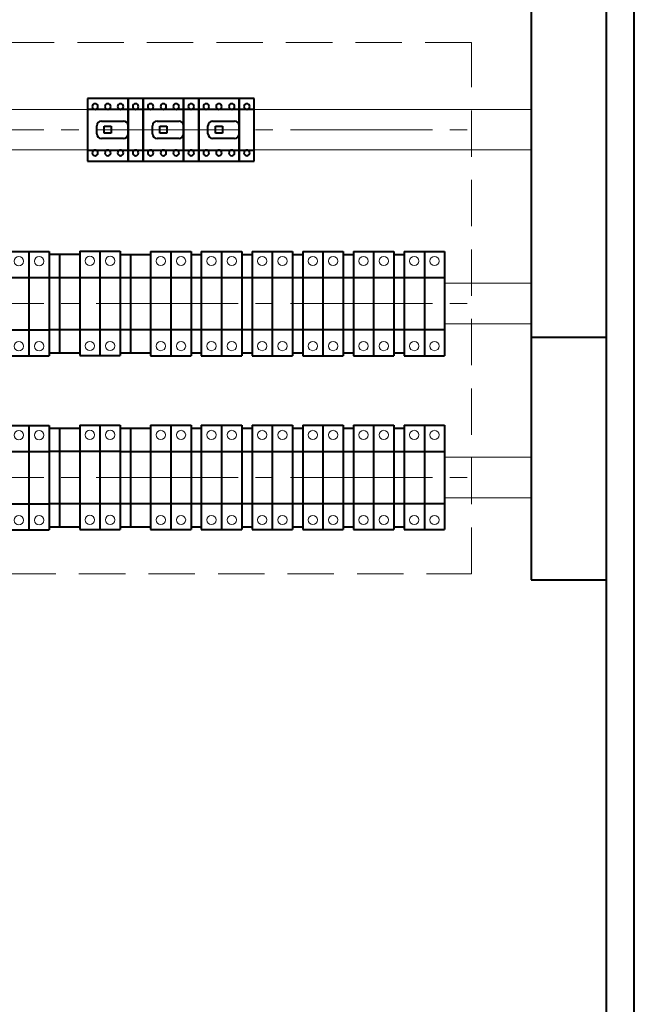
# Model space of a CAD drawing. Header units: millimetres. Extents: x 0 to 840, y 0 to 297.
# Tile 4 of 7: x 196 to 249, y 85 to 170. Entities that reach past the tile are written whole.
import ezdxf

# ---------------------------------------------------------------- set-up
doc = ezdxf.new("R2010")
doc.units = ezdxf.units.MM
for name, pattern in [('K5LT_AXLED', [16.76965, 12.26965, -1.5, 1.5, -1.5]), ('K5LT_BASIC', [0]), ('K5LT_DASHED', [6, 4, -2]), ('K5LT_THIN', [0])]:
    doc.linetypes.add(name, pattern=pattern)

# ---------------------------------------------------------------- blocks, each defined once
blk = doc.blocks.new('U13')
at = {"linetype": 'K5LT_DASHED', "lineweight": 18}
for p, q in [((235.279, 167.964), (183.411, 167.964)), ((183.411, 167.964), (183.411, 122.119)), ((235.279, 122.119), (235.279, 167.964)), ((183.411, 122.119), (235.279, 122.119))]:
    blk.add_line(p, q, dxfattribs=at)
blk = doc.blocks.new('U15')
at = {"linetype": 'K5LT_BASIC', "lineweight": 40}
for p, q in [((240.445, 222.442), (240.445, 121.592)), ((246.945, 121.592), (246.945, 222.442)), ((240.445, 121.592), (246.945, 121.592))]:
    blk.add_line(p, q, dxfattribs=at)
blk = doc.blocks.new('U19')
at = {"linetype": 'K5LT_BASIC', "lineweight": 40}
for p, q in [((205.645, 163.142), (202.145, 163.142)), ((202.145, 163.142), (202.145, 157.742)), ((205.645, 157.742), (205.645, 163.142)), ((206.945, 163.142), (205.645, 163.142)), ((205.645, 163.142), (205.645, 157.742)), ((206.945, 157.742), (206.945, 163.142)), ((205.645, 162.192), (202.145, 162.192)), ((202.145, 162.192), (202.145, 158.692)), ((205.645, 158.692), (205.645, 162.192)), ((206.945, 162.192), (205.645, 162.192)), ((205.645, 162.192), (205.645, 158.692)), ((206.945, 158.692), (206.945, 162.192)), ((202.945, 160.092), (202.945, 160.792)), ((203.345, 161.192), (205.245, 161.192)), ((203.595, 160.142), (203.595, 160.742)), ((203.595, 160.742), (204.195, 160.742)), ((204.195, 160.742), (204.195, 160.142)), ((205.645, 160.792), (205.645, 160.092)), ((204.195, 160.142), (203.595, 160.142)), ((205.245, 159.692), (203.345, 159.692)), ((202.145, 158.692), (205.645, 158.692)), ((205.645, 158.692), (206.945, 158.692)), ((202.145, 157.742), (205.645, 157.742)), ((205.645, 157.742), (206.945, 157.742))]:
    blk.add_line(p, q, dxfattribs=at)
for centre, radius, start, end in [((202.795, 162.442), 0.25, 0, 180), ((202.795, 162.442), 0.25, 180, 0), ((203.895, 162.442), 0.25, 0, 180), ((203.895, 162.442), 0.25, 180, 0), ((204.995, 162.442), 0.25, 0, 180), ((204.995, 162.442), 0.25, 180, 0), ((206.295, 162.442), 0.25, 0, 180), ((206.295, 162.442), 0.25, 180, 0), ((203.345, 160.792), 0.4, 90, 180), ((205.245, 160.792), 0.4, 0, 90), ((203.345, 160.092), 0.4, 180, 270), ((205.245, 160.092), 0.4, 270, 0), ((202.795, 158.442), 0.25, 0, 180), ((202.795, 158.442), 0.25, 180, 0), ((203.895, 158.442), 0.25, 0, 180), ((203.895, 158.442), 0.25, 180, 0), ((204.995, 158.442), 0.25, 0, 180), ((204.995, 158.442), 0.25, 180, 0), ((206.295, 158.442), 0.25, 0, 180), ((206.295, 158.442), 0.25, 180, 0)]:
    blk.add_arc(centre, radius, start, end, dxfattribs=at)
blk = doc.blocks.new('U20')
at = {"linetype": 'K5LT_BASIC', "lineweight": 40}
for p, q in [((210.445, 163.142), (206.945, 163.142)), ((206.945, 163.142), (206.945, 157.742)), ((210.445, 157.742), (210.445, 163.142)), ((211.745, 163.142), (210.445, 163.142)), ((210.445, 163.142), (210.445, 157.742)), ((211.745, 157.742), (211.745, 163.142)), ((210.445, 162.192), (206.945, 162.192)), ((206.945, 162.192), (206.945, 158.692)), ((210.445, 158.692), (210.445, 162.192)), ((211.745, 162.192), (210.445, 162.192)), ((210.445, 162.192), (210.445, 158.692)), ((211.745, 158.692), (211.745, 162.192)), ((207.745, 160.092), (207.745, 160.792)), ((208.145, 161.192), (210.045, 161.192)), ((208.395, 160.142), (208.395, 160.742)), ((208.395, 160.742), (208.995, 160.742)), ((208.995, 160.742), (208.995, 160.142)), ((210.445, 160.792), (210.445, 160.092)), ((208.995, 160.142), (208.395, 160.142)), ((210.045, 159.692), (208.145, 159.692)), ((206.945, 158.692), (210.445, 158.692)), ((210.445, 158.692), (211.745, 158.692)), ((206.945, 157.742), (210.445, 157.742)), ((210.445, 157.742), (211.745, 157.742))]:
    blk.add_line(p, q, dxfattribs=at)
for centre, radius, start, end in [((207.595, 162.442), 0.25, 0, 180), ((207.595, 162.442), 0.25, 180, 0), ((208.695, 162.442), 0.25, 0, 180), ((208.695, 162.442), 0.25, 180, 0), ((209.795, 162.442), 0.25, 0, 180), ((209.795, 162.442), 0.25, 180, 0), ((211.095, 162.442), 0.25, 0, 180), ((211.095, 162.442), 0.25, 180, 0), ((208.145, 160.792), 0.4, 90, 180), ((210.045, 160.792), 0.4, 0, 90), ((208.145, 160.092), 0.4, 180, 270), ((210.045, 160.092), 0.4, 270, 0), ((207.595, 158.442), 0.25, 0, 180), ((207.595, 158.442), 0.25, 180, 0), ((208.695, 158.442), 0.25, 0, 180), ((208.695, 158.442), 0.25, 180, 0), ((209.795, 158.442), 0.25, 0, 180), ((209.795, 158.442), 0.25, 180, 0), ((211.095, 158.442), 0.25, 0, 180), ((211.095, 158.442), 0.25, 180, 0)]:
    blk.add_arc(centre, radius, start, end, dxfattribs=at)
blk = doc.blocks.new('U21')
at = {"linetype": 'K5LT_BASIC', "lineweight": 40}
for p, q in [((215.245, 163.142), (211.745, 163.142)), ((211.745, 163.142), (211.745, 157.742)), ((215.245, 157.742), (215.245, 163.142)), ((216.545, 163.142), (215.245, 163.142)), ((215.245, 163.142), (215.245, 157.742)), ((216.545, 157.742), (216.545, 163.142)), ((215.245, 162.192), (211.745, 162.192)), ((211.745, 162.192), (211.745, 158.692)), ((215.245, 158.692), (215.245, 162.192)), ((216.545, 162.192), (215.245, 162.192)), ((215.245, 162.192), (215.245, 158.692)), ((216.545, 158.692), (216.545, 162.192)), ((212.545, 160.092), (212.545, 160.792)), ((212.945, 161.192), (214.845, 161.192)), ((213.195, 160.142), (213.195, 160.742)), ((213.195, 160.742), (213.795, 160.742)), ((213.795, 160.742), (213.795, 160.142)), ((215.245, 160.792), (215.245, 160.092)), ((213.795, 160.142), (213.195, 160.142)), ((214.845, 159.692), (212.945, 159.692)), ((211.745, 158.692), (215.245, 158.692)), ((215.245, 158.692), (216.545, 158.692)), ((211.745, 157.742), (215.245, 157.742)), ((215.245, 157.742), (216.545, 157.742))]:
    blk.add_line(p, q, dxfattribs=at)
for centre, radius, start, end in [((212.395, 162.442), 0.25, 0, 180), ((212.395, 162.442), 0.25, 180, 0), ((213.495, 162.442), 0.25, 0, 180), ((213.495, 162.442), 0.25, 180, 0), ((214.595, 162.442), 0.25, 0, 180), ((214.595, 162.442), 0.25, 180, 0), ((215.895, 162.442), 0.25, 0, 180), ((215.895, 162.442), 0.25, 180, 0), ((212.945, 160.792), 0.4, 90, 180), ((214.845, 160.792), 0.4, 0, 90), ((212.945, 160.092), 0.4, 180, 270), ((214.845, 160.092), 0.4, 270, 0), ((212.395, 158.442), 0.25, 0, 180), ((212.395, 158.442), 0.25, 180, 0), ((213.495, 158.442), 0.25, 0, 180), ((213.495, 158.442), 0.25, 180, 0), ((214.595, 158.442), 0.25, 0, 180), ((214.595, 158.442), 0.25, 180, 0), ((215.895, 158.442), 0.25, 0, 180), ((215.895, 158.442), 0.25, 180, 0)]:
    blk.add_arc(centre, radius, start, end, dxfattribs=at)
blk = doc.blocks.new('U22')
at = {"linetype": 'K5LT_BASIC', "lineweight": 40}
for p, q in [((199.72, 149.695), (199.72, 141.195)), ((199.72, 149.695), (201.47, 149.695)), ((201.47, 149.695), (201.47, 141.195)), ((199.72, 147.703), (201.47, 147.703)), ((199.72, 143.203), (201.47, 143.203)), ((199.72, 141.195), (201.47, 141.195))]:
    blk.add_line(p, q, dxfattribs=at)
blk = doc.blocks.new('U23')
at = {"linetype": 'K5LT_BASIC', "lineweight": 40}
for p, q in [((201.47, 149.953), (201.47, 140.953)), ((201.47, 149.953), (203.22, 149.953)), ((203.22, 149.953), (203.22, 140.953)), ((201.47, 147.703), (203.22, 147.703)), ((201.47, 143.203), (203.22, 143.203)), ((201.47, 140.953), (203.22, 140.953))]:
    blk.add_line(p, q, dxfattribs=at)
at = {"linetype": 'K5LT_THIN', "lineweight": 18}
for centre, start, end in [((202.345, 149.123), 0, 180), ((202.345, 149.123), 180, 0), ((202.345, 141.782), 0, 180), ((202.345, 141.782), 180, 0)]:
    blk.add_arc(centre, 0.4, start, end, dxfattribs=at)
blk = doc.blocks.new('U24')
at = {"linetype": 'K5LT_BASIC', "lineweight": 40}
for p, q in [((198.845, 149.695), (198.845, 141.195)), ((198.845, 149.695), (199.72, 149.695)), ((199.72, 149.695), (199.72, 141.195)), ((198.845, 147.703), (199.72, 147.703)), ((198.845, 143.203), (199.72, 143.203)), ((198.845, 141.195), (199.72, 141.195))]:
    blk.add_line(p, q, dxfattribs=at)
blk = doc.blocks.new('U29')
at = {"linetype": 'K5LT_BASIC', "lineweight": 40}
for p, q in [((195.345, 149.93), (195.345, 140.93)), ((195.345, 149.93), (197.095, 149.93)), ((197.095, 149.93), (197.095, 140.93)), ((195.345, 147.68), (197.095, 147.68)), ((195.345, 143.18), (197.095, 143.18)), ((195.345, 140.93), (197.095, 140.93))]:
    blk.add_line(p, q, dxfattribs=at)
at = {"linetype": 'K5LT_THIN', "lineweight": 18}
for centre, start, end in [((196.22, 149.1), 0, 180), ((196.22, 149.1), 180, 0), ((196.22, 141.76), 0, 180), ((196.22, 141.76), 180, 0)]:
    blk.add_arc(centre, 0.4, start, end, dxfattribs=at)
blk = doc.blocks.new('U31')
at = {"linetype": 'K5LT_BASIC', "lineweight": 40}
for p, q in [((205.845, 149.689), (205.845, 141.189)), ((205.845, 149.689), (207.595, 149.689)), ((207.595, 149.689), (207.595, 141.189)), ((205.845, 147.697), (207.595, 147.697)), ((205.845, 143.197), (207.595, 143.197)), ((205.845, 141.189), (207.595, 141.189))]:
    blk.add_line(p, q, dxfattribs=at)
blk = doc.blocks.new('U32')
at = {"linetype": 'K5LT_BASIC', "lineweight": 40}
for p, q in [((207.595, 149.947), (207.595, 140.947)), ((207.595, 149.947), (209.345, 149.947)), ((209.345, 149.947), (209.345, 140.947)), ((207.595, 147.697), (209.345, 147.697)), ((207.595, 143.197), (209.345, 143.197)), ((207.595, 140.947), (209.345, 140.947))]:
    blk.add_line(p, q, dxfattribs=at)
at = {"linetype": 'K5LT_THIN', "lineweight": 18}
for centre, start, end in [((208.47, 149.117), 0, 180), ((208.47, 149.117), 180, 0), ((208.47, 141.777), 0, 180), ((208.47, 141.777), 180, 0)]:
    blk.add_arc(centre, 0.4, start, end, dxfattribs=at)
blk = doc.blocks.new('U33')
at = {"linetype": 'K5LT_BASIC', "lineweight": 40}
for p, q in [((204.97, 149.689), (204.97, 141.189)), ((204.97, 149.689), (205.845, 149.689)), ((205.845, 149.689), (205.845, 141.189)), ((204.97, 147.697), (205.845, 147.697)), ((204.97, 143.197), (205.845, 143.197)), ((204.97, 141.189), (205.845, 141.189))]:
    blk.add_line(p, q, dxfattribs=at)
blk = doc.blocks.new('U34')
at = {"linetype": 'K5LT_BASIC', "lineweight": 40}
for p, q in [((211.095, 149.689), (211.095, 141.189)), ((211.095, 149.689), (211.97, 149.689)), ((211.97, 149.689), (211.97, 141.189)), ((211.095, 147.697), (211.97, 147.697)), ((211.095, 143.197), (211.97, 143.197)), ((211.095, 141.189), (211.97, 141.189))]:
    blk.add_line(p, q, dxfattribs=at)
blk = doc.blocks.new('U35')
at = {"linetype": 'K5LT_BASIC', "lineweight": 40}
for p, q in [((213.72, 149.947), (213.72, 140.947)), ((213.72, 149.947), (215.47, 149.947)), ((215.47, 149.947), (215.47, 140.947)), ((213.72, 147.697), (215.47, 147.697)), ((213.72, 143.197), (215.47, 143.197)), ((213.72, 140.947), (215.47, 140.947))]:
    blk.add_line(p, q, dxfattribs=at)
at = {"linetype": 'K5LT_THIN', "lineweight": 18}
for centre, start, end in [((214.595, 149.117), 0, 180), ((214.595, 149.117), 180, 0), ((214.595, 141.777), 0, 180), ((214.595, 141.777), 180, 0)]:
    blk.add_arc(centre, 0.4, start, end, dxfattribs=at)
blk = doc.blocks.new('U36')
at = {"linetype": 'K5LT_BASIC', "lineweight": 40}
for p, q in [((215.47, 149.689), (215.47, 141.189)), ((215.47, 149.689), (216.345, 149.689)), ((216.345, 149.689), (216.345, 141.189)), ((215.47, 147.697), (216.345, 147.697)), ((215.47, 143.197), (216.345, 143.197)), ((215.47, 141.189), (216.345, 141.189))]:
    blk.add_line(p, q, dxfattribs=at)
blk = doc.blocks.new('U37')
at = {"linetype": 'K5LT_BASIC', "lineweight": 40}
for p, q in [((218.095, 149.947), (218.095, 140.947)), ((218.095, 149.947), (219.845, 149.947)), ((219.845, 149.947), (219.845, 140.947)), ((218.095, 147.697), (219.845, 147.697)), ((218.095, 143.197), (219.845, 143.197)), ((218.095, 140.947), (219.845, 140.947))]:
    blk.add_line(p, q, dxfattribs=at)
at = {"linetype": 'K5LT_THIN', "lineweight": 18}
for centre, start, end in [((218.97, 149.117), 0, 180), ((218.97, 149.117), 180, 0), ((218.97, 141.777), 0, 180), ((218.97, 141.777), 180, 0)]:
    blk.add_arc(centre, 0.4, start, end, dxfattribs=at)
blk = doc.blocks.new('U38')
at = {"linetype": 'K5LT_BASIC', "lineweight": 40}
for p, q in [((219.845, 149.689), (219.845, 141.189)), ((219.845, 149.689), (220.72, 149.689)), ((220.72, 149.689), (220.72, 141.189)), ((219.845, 147.697), (220.72, 147.697)), ((219.845, 143.197), (220.72, 143.197)), ((219.845, 141.189), (220.72, 141.189))]:
    blk.add_line(p, q, dxfattribs=at)
blk = doc.blocks.new('U39')
at = {"linetype": 'K5LT_BASIC', "lineweight": 40}
for p, q in [((222.47, 149.947), (222.47, 140.947)), ((222.47, 149.947), (224.22, 149.947)), ((224.22, 149.947), (224.22, 140.947)), ((222.47, 147.697), (224.22, 147.697)), ((222.47, 143.197), (224.22, 143.197)), ((222.47, 140.947), (224.22, 140.947))]:
    blk.add_line(p, q, dxfattribs=at)
at = {"linetype": 'K5LT_THIN', "lineweight": 18}
for centre, start, end in [((223.345, 149.117), 0, 180), ((223.345, 149.117), 180, 0), ((223.345, 141.777), 0, 180), ((223.345, 141.777), 180, 0)]:
    blk.add_arc(centre, 0.4, start, end, dxfattribs=at)
blk = doc.blocks.new('U40')
at = {"linetype": 'K5LT_BASIC', "lineweight": 40}
for p, q in [((224.22, 149.689), (224.22, 141.189)), ((224.22, 149.689), (225.095, 149.689)), ((225.095, 149.689), (225.095, 141.189)), ((224.22, 147.697), (225.095, 147.697)), ((224.22, 143.197), (225.095, 143.197)), ((224.22, 141.189), (225.095, 141.189))]:
    blk.add_line(p, q, dxfattribs=at)
blk = doc.blocks.new('U41')
at = {"linetype": 'K5LT_BASIC', "lineweight": 40}
for p, q in [((225.095, 149.947), (225.095, 140.947)), ((225.095, 149.947), (226.845, 149.947)), ((226.845, 149.947), (226.845, 140.947)), ((225.095, 147.697), (226.845, 147.697)), ((225.095, 143.197), (226.845, 143.197)), ((225.095, 140.947), (226.845, 140.947))]:
    blk.add_line(p, q, dxfattribs=at)
at = {"linetype": 'K5LT_THIN', "lineweight": 18}
for centre, start, end in [((225.97, 149.117), 0, 180), ((225.97, 149.117), 180, 0), ((225.97, 141.777), 0, 180), ((225.97, 141.777), 180, 0)]:
    blk.add_arc(centre, 0.4, start, end, dxfattribs=at)
blk = doc.blocks.new('U42')
at = {"linetype": 'K5LT_BASIC', "lineweight": 40}
for p, q in [((228.595, 149.689), (228.595, 141.189)), ((228.595, 149.689), (229.47, 149.689)), ((229.47, 149.689), (229.47, 141.189)), ((228.595, 147.697), (229.47, 147.697)), ((228.595, 143.197), (229.47, 143.197)), ((228.595, 141.189), (229.47, 141.189))]:
    blk.add_line(p, q, dxfattribs=at)
blk = doc.blocks.new('U43')
at = {"linetype": 'K5LT_BASIC', "lineweight": 40}
for p, q in [((229.47, 149.947), (229.47, 140.947)), ((229.47, 149.947), (231.22, 149.947)), ((231.22, 149.947), (231.22, 140.947)), ((229.47, 147.697), (231.22, 147.697)), ((229.47, 143.197), (231.22, 143.197)), ((229.47, 140.947), (231.22, 140.947))]:
    blk.add_line(p, q, dxfattribs=at)
at = {"linetype": 'K5LT_THIN', "lineweight": 18}
for centre, start, end in [((230.345, 149.117), 0, 180), ((230.345, 149.117), 180, 0), ((230.345, 141.777), 0, 180), ((230.345, 141.777), 180, 0)]:
    blk.add_arc(centre, 0.4, start, end, dxfattribs=at)
blk = doc.blocks.new('U44')
at = {"linetype": 'K5LT_BASIC', "lineweight": 40}
for p, q in [((249.345, 52.442), (249.345, 252.442)), ((246.945, 54.842), (246.945, 250.042))]:
    blk.add_line(p, q, dxfattribs=at)
blk = doc.blocks.new('U59')
at = {"linetype": 'K5LT_BASIC', "lineweight": 40}
for p, q in [((197.095, 149.93), (197.095, 140.93)), ((197.095, 149.93), (198.845, 149.93)), ((198.845, 149.93), (198.845, 140.93)), ((197.095, 147.68), (198.845, 147.68)), ((197.095, 143.18), (198.845, 143.18)), ((197.095, 140.93), (198.845, 140.93))]:
    blk.add_line(p, q, dxfattribs=at)
at = {"linetype": 'K5LT_THIN', "lineweight": 18}
for centre, start, end in [((197.97, 149.1), 0, 180), ((197.97, 149.1), 180, 0), ((197.97, 141.76), 0, 180), ((197.97, 141.76), 180, 0)]:
    blk.add_arc(centre, 0.4, start, end, dxfattribs=at)
blk = doc.blocks.new('U60')
at = {"linetype": 'K5LT_BASIC', "lineweight": 40}
for p, q in [((203.22, 149.953), (203.22, 140.953)), ((203.22, 149.953), (204.97, 149.953)), ((204.97, 149.953), (204.97, 140.953)), ((203.22, 147.703), (204.97, 147.703)), ((203.22, 143.203), (204.97, 143.203)), ((203.22, 140.953), (204.97, 140.953))]:
    blk.add_line(p, q, dxfattribs=at)
at = {"linetype": 'K5LT_THIN', "lineweight": 18}
for centre, start, end in [((204.095, 149.123), 0, 180), ((204.095, 149.123), 180, 0), ((204.095, 141.782), 0, 180), ((204.095, 141.782), 180, 0)]:
    blk.add_arc(centre, 0.4, start, end, dxfattribs=at)
blk = doc.blocks.new('U61')
at = {"linetype": 'K5LT_BASIC', "lineweight": 40}
for p, q in [((209.345, 149.947), (209.345, 140.947)), ((209.345, 149.947), (211.095, 149.947)), ((211.095, 149.947), (211.095, 140.947)), ((209.345, 147.697), (211.095, 147.697)), ((209.345, 143.197), (211.095, 143.197)), ((209.345, 140.947), (211.095, 140.947))]:
    blk.add_line(p, q, dxfattribs=at)
at = {"linetype": 'K5LT_THIN', "lineweight": 18}
for centre, start, end in [((210.22, 149.117), 0, 180), ((210.22, 149.117), 180, 0), ((210.22, 141.777), 0, 180), ((210.22, 141.777), 180, 0)]:
    blk.add_arc(centre, 0.4, start, end, dxfattribs=at)
blk = doc.blocks.new('U62')
at = {"linetype": 'K5LT_BASIC', "lineweight": 40}
for p, q in [((211.97, 149.947), (211.97, 140.947)), ((211.97, 149.947), (213.72, 149.947)), ((213.72, 149.947), (213.72, 140.947)), ((211.97, 147.697), (213.72, 147.697)), ((211.97, 143.197), (213.72, 143.197)), ((211.97, 140.947), (213.72, 140.947))]:
    blk.add_line(p, q, dxfattribs=at)
at = {"linetype": 'K5LT_THIN', "lineweight": 18}
for centre, start, end in [((212.845, 149.117), 0, 180), ((212.845, 149.117), 180, 0), ((212.845, 141.777), 0, 180), ((212.845, 141.777), 180, 0)]:
    blk.add_arc(centre, 0.4, start, end, dxfattribs=at)
blk = doc.blocks.new('U63')
at = {"linetype": 'K5LT_BASIC', "lineweight": 40}
for p, q in [((216.345, 149.947), (216.345, 140.947)), ((216.345, 149.947), (218.095, 149.947)), ((218.095, 149.947), (218.095, 140.947)), ((216.345, 147.697), (218.095, 147.697)), ((216.345, 143.197), (218.095, 143.197)), ((216.345, 140.947), (218.095, 140.947))]:
    blk.add_line(p, q, dxfattribs=at)
at = {"linetype": 'K5LT_THIN', "lineweight": 18}
for centre, start, end in [((217.22, 149.117), 0, 180), ((217.22, 149.117), 180, 0), ((217.22, 141.777), 0, 180), ((217.22, 141.777), 180, 0)]:
    blk.add_arc(centre, 0.4, start, end, dxfattribs=at)
blk = doc.blocks.new('U64')
at = {"linetype": 'K5LT_BASIC', "lineweight": 40}
for p, q in [((220.72, 149.947), (220.72, 140.947)), ((220.72, 149.947), (222.47, 149.947)), ((222.47, 149.947), (222.47, 140.947)), ((220.72, 147.697), (222.47, 147.697)), ((220.72, 143.197), (222.47, 143.197)), ((220.72, 140.947), (222.47, 140.947))]:
    blk.add_line(p, q, dxfattribs=at)
at = {"linetype": 'K5LT_THIN', "lineweight": 18}
for centre, start, end in [((221.595, 149.117), 0, 180), ((221.595, 149.117), 180, 0), ((221.595, 141.777), 0, 180), ((221.595, 141.777), 180, 0)]:
    blk.add_arc(centre, 0.4, start, end, dxfattribs=at)
blk = doc.blocks.new('U65')
at = {"linetype": 'K5LT_BASIC', "lineweight": 40}
for p, q in [((226.845, 149.947), (226.845, 140.947)), ((226.845, 149.947), (228.595, 149.947)), ((228.595, 149.947), (228.595, 140.947)), ((226.845, 147.697), (228.595, 147.697)), ((226.845, 143.197), (228.595, 143.197)), ((226.845, 140.947), (228.595, 140.947))]:
    blk.add_line(p, q, dxfattribs=at)
at = {"linetype": 'K5LT_THIN', "lineweight": 18}
for centre, start, end in [((227.72, 149.117), 0, 180), ((227.72, 149.117), 180, 0), ((227.72, 141.777), 0, 180), ((227.72, 141.777), 180, 0)]:
    blk.add_arc(centre, 0.4, start, end, dxfattribs=at)
blk = doc.blocks.new('U66')
at = {"linetype": 'K5LT_BASIC', "lineweight": 40}
for p, q in [((231.22, 149.947), (231.22, 140.947)), ((231.22, 149.947), (232.97, 149.947)), ((232.97, 149.947), (232.97, 140.947)), ((231.22, 147.697), (232.97, 147.697)), ((231.22, 143.197), (232.97, 143.197)), ((231.22, 140.947), (232.97, 140.947))]:
    blk.add_line(p, q, dxfattribs=at)
at = {"linetype": 'K5LT_THIN', "lineweight": 18}
for centre, start, end in [((232.095, 149.117), 0, 180), ((232.095, 149.117), 180, 0), ((232.095, 141.777), 0, 180), ((232.095, 141.777), 180, 0)]:
    blk.add_arc(centre, 0.4, start, end, dxfattribs=at)
blk = doc.blocks.new('U67')
at = {"linetype": 'K5LT_BASIC', "lineweight": 40}
for p, q in [((199.72, 134.684), (199.72, 126.184)), ((199.72, 134.684), (201.47, 134.684)), ((201.47, 134.684), (201.47, 126.184)), ((199.72, 132.692), (201.47, 132.692)), ((199.72, 128.192), (201.47, 128.192)), ((199.72, 126.184), (201.47, 126.184))]:
    blk.add_line(p, q, dxfattribs=at)
blk = doc.blocks.new('U68')
at = {"linetype": 'K5LT_BASIC', "lineweight": 40}
for p, q in [((201.47, 134.942), (201.47, 125.942)), ((201.47, 134.942), (203.22, 134.942)), ((203.22, 134.942), (203.22, 125.942)), ((201.47, 132.692), (203.22, 132.692)), ((201.47, 128.192), (203.22, 128.192)), ((201.47, 125.942), (203.22, 125.942))]:
    blk.add_line(p, q, dxfattribs=at)
at = {"linetype": 'K5LT_THIN', "lineweight": 18}
for centre, start, end in [((202.345, 134.112), 0, 180), ((202.345, 134.112), 180, 0), ((202.345, 126.772), 0, 180), ((202.345, 126.772), 180, 0)]:
    blk.add_arc(centre, 0.4, start, end, dxfattribs=at)
blk = doc.blocks.new('U69')
at = {"linetype": 'K5LT_BASIC', "lineweight": 40}
for p, q in [((198.845, 134.684), (198.845, 126.184)), ((198.845, 134.684), (199.72, 134.684)), ((199.72, 134.684), (199.72, 126.184)), ((198.845, 132.692), (199.72, 132.692)), ((198.845, 128.192), (199.72, 128.192)), ((198.845, 126.184), (199.72, 126.184))]:
    blk.add_line(p, q, dxfattribs=at)
blk = doc.blocks.new('U74')
at = {"linetype": 'K5LT_BASIC', "lineweight": 40}
for p, q in [((195.345, 134.919), (195.345, 125.919)), ((195.345, 134.919), (197.095, 134.919)), ((197.095, 134.919), (197.095, 125.919)), ((195.345, 132.669), (197.095, 132.669)), ((195.345, 128.169), (197.095, 128.169)), ((195.345, 125.919), (197.095, 125.919))]:
    blk.add_line(p, q, dxfattribs=at)
at = {"linetype": 'K5LT_THIN', "lineweight": 18}
for centre, start, end in [((196.22, 134.089), 0, 180), ((196.22, 134.089), 180, 0), ((196.22, 126.749), 0, 180), ((196.22, 126.749), 180, 0)]:
    blk.add_arc(centre, 0.4, start, end, dxfattribs=at)
blk = doc.blocks.new('U76')
at = {"linetype": 'K5LT_BASIC', "lineweight": 40}
for p, q in [((205.845, 134.679), (205.845, 126.179)), ((205.845, 134.679), (207.595, 134.679)), ((207.595, 134.679), (207.595, 126.179)), ((205.845, 132.686), (207.595, 132.686)), ((205.845, 128.186), (207.595, 128.186)), ((205.845, 126.179), (207.595, 126.179))]:
    blk.add_line(p, q, dxfattribs=at)
blk = doc.blocks.new('U77')
at = {"linetype": 'K5LT_BASIC', "lineweight": 40}
for p, q in [((207.595, 134.936), (207.595, 125.936)), ((207.595, 134.936), (209.345, 134.936)), ((209.345, 134.936), (209.345, 125.936)), ((207.595, 132.686), (209.345, 132.686)), ((207.595, 128.186), (209.345, 128.186)), ((207.595, 125.936), (209.345, 125.936))]:
    blk.add_line(p, q, dxfattribs=at)
at = {"linetype": 'K5LT_THIN', "lineweight": 18}
for centre, start, end in [((208.47, 134.106), 0, 180), ((208.47, 134.106), 180, 0), ((208.47, 126.766), 0, 180), ((208.47, 126.766), 180, 0)]:
    blk.add_arc(centre, 0.4, start, end, dxfattribs=at)
blk = doc.blocks.new('U78')
at = {"linetype": 'K5LT_BASIC', "lineweight": 40}
for p, q in [((204.97, 134.679), (204.97, 126.179)), ((204.97, 134.679), (205.845, 134.679)), ((205.845, 134.679), (205.845, 126.179)), ((204.97, 132.686), (205.845, 132.686)), ((204.97, 128.186), (205.845, 128.186)), ((204.97, 126.179), (205.845, 126.179))]:
    blk.add_line(p, q, dxfattribs=at)
blk = doc.blocks.new('U79')
at = {"linetype": 'K5LT_BASIC', "lineweight": 40}
for p, q in [((211.095, 134.679), (211.095, 126.179)), ((211.095, 134.679), (211.97, 134.679)), ((211.97, 134.679), (211.97, 126.179)), ((211.095, 132.686), (211.97, 132.686)), ((211.095, 128.186), (211.97, 128.186)), ((211.095, 126.179), (211.97, 126.179))]:
    blk.add_line(p, q, dxfattribs=at)
blk = doc.blocks.new('U80')
at = {"linetype": 'K5LT_BASIC', "lineweight": 40}
for p, q in [((213.72, 134.936), (213.72, 125.936)), ((213.72, 134.936), (215.47, 134.936)), ((215.47, 134.936), (215.47, 125.936)), ((213.72, 132.686), (215.47, 132.686)), ((213.72, 128.186), (215.47, 128.186)), ((213.72, 125.936), (215.47, 125.936))]:
    blk.add_line(p, q, dxfattribs=at)
at = {"linetype": 'K5LT_THIN', "lineweight": 18}
for centre, start, end in [((214.595, 134.106), 0, 180), ((214.595, 134.106), 180, 0), ((214.595, 126.766), 0, 180), ((214.595, 126.766), 180, 0)]:
    blk.add_arc(centre, 0.4, start, end, dxfattribs=at)
blk = doc.blocks.new('U81')
at = {"linetype": 'K5LT_BASIC', "lineweight": 40}
for p, q in [((215.47, 134.679), (215.47, 126.179)), ((215.47, 134.679), (216.345, 134.679)), ((216.345, 134.679), (216.345, 126.179)), ((215.47, 132.686), (216.345, 132.686)), ((215.47, 128.186), (216.345, 128.186)), ((215.47, 126.179), (216.345, 126.179))]:
    blk.add_line(p, q, dxfattribs=at)
blk = doc.blocks.new('U82')
at = {"linetype": 'K5LT_BASIC', "lineweight": 40}
for p, q in [((218.095, 134.936), (218.095, 125.936)), ((218.095, 134.936), (219.845, 134.936)), ((219.845, 134.936), (219.845, 125.936)), ((218.095, 132.686), (219.845, 132.686)), ((218.095, 128.186), (219.845, 128.186)), ((218.095, 125.936), (219.845, 125.936))]:
    blk.add_line(p, q, dxfattribs=at)
at = {"linetype": 'K5LT_THIN', "lineweight": 18}
for centre, start, end in [((218.97, 134.106), 0, 180), ((218.97, 134.106), 180, 0), ((218.97, 126.766), 0, 180), ((218.97, 126.766), 180, 0)]:
    blk.add_arc(centre, 0.4, start, end, dxfattribs=at)
blk = doc.blocks.new('U83')
at = {"linetype": 'K5LT_BASIC', "lineweight": 40}
for p, q in [((219.845, 134.679), (219.845, 126.179)), ((219.845, 134.679), (220.72, 134.679)), ((220.72, 134.679), (220.72, 126.179)), ((219.845, 132.686), (220.72, 132.686)), ((219.845, 128.186), (220.72, 128.186)), ((219.845, 126.179), (220.72, 126.179))]:
    blk.add_line(p, q, dxfattribs=at)
blk = doc.blocks.new('U84')
at = {"linetype": 'K5LT_BASIC', "lineweight": 40}
for p, q in [((222.47, 134.936), (222.47, 125.936)), ((222.47, 134.936), (224.22, 134.936)), ((224.22, 134.936), (224.22, 125.936)), ((222.47, 132.686), (224.22, 132.686)), ((222.47, 128.186), (224.22, 128.186)), ((222.47, 125.936), (224.22, 125.936))]:
    blk.add_line(p, q, dxfattribs=at)
at = {"linetype": 'K5LT_THIN', "lineweight": 18}
for centre, start, end in [((223.345, 134.106), 0, 180), ((223.345, 134.106), 180, 0), ((223.345, 126.766), 0, 180), ((223.345, 126.766), 180, 0)]:
    blk.add_arc(centre, 0.4, start, end, dxfattribs=at)
blk = doc.blocks.new('U85')
at = {"linetype": 'K5LT_BASIC', "lineweight": 40}
for p, q in [((224.22, 134.679), (224.22, 126.179)), ((224.22, 134.679), (225.095, 134.679)), ((225.095, 134.679), (225.095, 126.179)), ((224.22, 132.686), (225.095, 132.686)), ((224.22, 128.186), (225.095, 128.186)), ((224.22, 126.179), (225.095, 126.179))]:
    blk.add_line(p, q, dxfattribs=at)
blk = doc.blocks.new('U86')
at = {"linetype": 'K5LT_BASIC', "lineweight": 40}
for p, q in [((225.095, 134.936), (225.095, 125.936)), ((225.095, 134.936), (226.845, 134.936)), ((226.845, 134.936), (226.845, 125.936)), ((225.095, 132.686), (226.845, 132.686)), ((225.095, 128.186), (226.845, 128.186)), ((225.095, 125.936), (226.845, 125.936))]:
    blk.add_line(p, q, dxfattribs=at)
at = {"linetype": 'K5LT_THIN', "lineweight": 18}
for centre, start, end in [((225.97, 134.106), 0, 180), ((225.97, 134.106), 180, 0), ((225.97, 126.766), 0, 180), ((225.97, 126.766), 180, 0)]:
    blk.add_arc(centre, 0.4, start, end, dxfattribs=at)
blk = doc.blocks.new('U87')
at = {"linetype": 'K5LT_BASIC', "lineweight": 40}
for p, q in [((228.595, 134.679), (228.595, 126.179)), ((228.595, 134.679), (229.47, 134.679)), ((229.47, 134.679), (229.47, 126.179)), ((228.595, 132.686), (229.47, 132.686)), ((228.595, 128.186), (229.47, 128.186)), ((228.595, 126.179), (229.47, 126.179))]:
    blk.add_line(p, q, dxfattribs=at)
blk = doc.blocks.new('U88')
at = {"linetype": 'K5LT_BASIC', "lineweight": 40}
for p, q in [((229.47, 134.936), (229.47, 125.936)), ((229.47, 134.936), (231.22, 134.936)), ((231.22, 134.936), (231.22, 125.936)), ((229.47, 132.686), (231.22, 132.686)), ((229.47, 128.186), (231.22, 128.186)), ((229.47, 125.936), (231.22, 125.936))]:
    blk.add_line(p, q, dxfattribs=at)
at = {"linetype": 'K5LT_THIN', "lineweight": 18}
for centre, start, end in [((230.345, 134.106), 0, 180), ((230.345, 134.106), 180, 0), ((230.345, 126.766), 0, 180), ((230.345, 126.766), 180, 0)]:
    blk.add_arc(centre, 0.4, start, end, dxfattribs=at)
blk = doc.blocks.new('U91')
at = {"linetype": 'K5LT_BASIC', "lineweight": 40}
for p, q in [((197.095, 134.919), (197.095, 125.919)), ((197.095, 134.919), (198.845, 134.919)), ((198.845, 134.919), (198.845, 125.919)), ((197.095, 132.669), (198.845, 132.669)), ((197.095, 128.169), (198.845, 128.169)), ((197.095, 125.919), (198.845, 125.919))]:
    blk.add_line(p, q, dxfattribs=at)
at = {"linetype": 'K5LT_THIN', "lineweight": 18}
for centre, start, end in [((197.97, 134.089), 0, 180), ((197.97, 134.089), 180, 0), ((197.97, 126.749), 0, 180), ((197.97, 126.749), 180, 0)]:
    blk.add_arc(centre, 0.4, start, end, dxfattribs=at)
blk = doc.blocks.new('U92')
at = {"linetype": 'K5LT_BASIC', "lineweight": 40}
for p, q in [((203.22, 134.942), (203.22, 125.942)), ((203.22, 134.942), (204.97, 134.942)), ((204.97, 134.942), (204.97, 125.942)), ((203.22, 132.692), (204.97, 132.692)), ((203.22, 128.192), (204.97, 128.192)), ((203.22, 125.942), (204.97, 125.942))]:
    blk.add_line(p, q, dxfattribs=at)
at = {"linetype": 'K5LT_THIN', "lineweight": 18}
for centre, start, end in [((204.095, 134.112), 0, 180), ((204.095, 134.112), 180, 0), ((204.095, 126.772), 0, 180), ((204.095, 126.772), 180, 0)]:
    blk.add_arc(centre, 0.4, start, end, dxfattribs=at)
blk = doc.blocks.new('U93')
at = {"linetype": 'K5LT_BASIC', "lineweight": 40}
for p, q in [((209.345, 134.936), (209.345, 125.936)), ((209.345, 134.936), (211.095, 134.936)), ((211.095, 134.936), (211.095, 125.936)), ((209.345, 132.686), (211.095, 132.686)), ((209.345, 128.186), (211.095, 128.186)), ((209.345, 125.936), (211.095, 125.936))]:
    blk.add_line(p, q, dxfattribs=at)
at = {"linetype": 'K5LT_THIN', "lineweight": 18}
for centre, start, end in [((210.22, 134.106), 0, 180), ((210.22, 134.106), 180, 0), ((210.22, 126.766), 0, 180), ((210.22, 126.766), 180, 0)]:
    blk.add_arc(centre, 0.4, start, end, dxfattribs=at)
blk = doc.blocks.new('U94')
at = {"linetype": 'K5LT_BASIC', "lineweight": 40}
for p, q in [((211.97, 134.936), (211.97, 125.936)), ((211.97, 134.936), (213.72, 134.936)), ((213.72, 134.936), (213.72, 125.936)), ((211.97, 132.686), (213.72, 132.686)), ((211.97, 128.186), (213.72, 128.186)), ((211.97, 125.936), (213.72, 125.936))]:
    blk.add_line(p, q, dxfattribs=at)
at = {"linetype": 'K5LT_THIN', "lineweight": 18}
for centre, start, end in [((212.845, 134.106), 0, 180), ((212.845, 134.106), 180, 0), ((212.845, 126.766), 0, 180), ((212.845, 126.766), 180, 0)]:
    blk.add_arc(centre, 0.4, start, end, dxfattribs=at)
blk = doc.blocks.new('U95')
at = {"linetype": 'K5LT_BASIC', "lineweight": 40}
for p, q in [((216.345, 134.936), (216.345, 125.936)), ((216.345, 134.936), (218.095, 134.936)), ((218.095, 134.936), (218.095, 125.936)), ((216.345, 132.686), (218.095, 132.686)), ((216.345, 128.186), (218.095, 128.186)), ((216.345, 125.936), (218.095, 125.936))]:
    blk.add_line(p, q, dxfattribs=at)
at = {"linetype": 'K5LT_THIN', "lineweight": 18}
for centre, start, end in [((217.22, 134.106), 0, 180), ((217.22, 134.106), 180, 0), ((217.22, 126.766), 0, 180), ((217.22, 126.766), 180, 0)]:
    blk.add_arc(centre, 0.4, start, end, dxfattribs=at)
blk = doc.blocks.new('U96')
at = {"linetype": 'K5LT_BASIC', "lineweight": 40}
for p, q in [((220.72, 134.936), (220.72, 125.936)), ((220.72, 134.936), (222.47, 134.936)), ((222.47, 134.936), (222.47, 125.936)), ((220.72, 132.686), (222.47, 132.686)), ((220.72, 128.186), (222.47, 128.186)), ((220.72, 125.936), (222.47, 125.936))]:
    blk.add_line(p, q, dxfattribs=at)
at = {"linetype": 'K5LT_THIN', "lineweight": 18}
for centre, start, end in [((221.595, 134.106), 0, 180), ((221.595, 134.106), 180, 0), ((221.595, 126.766), 0, 180), ((221.595, 126.766), 180, 0)]:
    blk.add_arc(centre, 0.4, start, end, dxfattribs=at)
blk = doc.blocks.new('U97')
at = {"linetype": 'K5LT_BASIC', "lineweight": 40}
for p, q in [((226.845, 134.936), (226.845, 125.936)), ((226.845, 134.936), (228.595, 134.936)), ((228.595, 134.936), (228.595, 125.936)), ((226.845, 132.686), (228.595, 132.686)), ((226.845, 128.186), (228.595, 128.186)), ((226.845, 125.936), (228.595, 125.936))]:
    blk.add_line(p, q, dxfattribs=at)
at = {"linetype": 'K5LT_THIN', "lineweight": 18}
for centre, start, end in [((227.72, 134.106), 0, 180), ((227.72, 134.106), 180, 0), ((227.72, 126.766), 0, 180), ((227.72, 126.766), 180, 0)]:
    blk.add_arc(centre, 0.4, start, end, dxfattribs=at)
blk = doc.blocks.new('U98')
at = {"linetype": 'K5LT_BASIC', "lineweight": 40}
for p, q in [((231.22, 134.936), (231.22, 125.936)), ((231.22, 134.936), (232.97, 134.936)), ((232.97, 134.936), (232.97, 125.936)), ((231.22, 132.686), (232.97, 132.686)), ((231.22, 128.186), (232.97, 128.186)), ((231.22, 125.936), (232.97, 125.936))]:
    blk.add_line(p, q, dxfattribs=at)
at = {"linetype": 'K5LT_THIN', "lineweight": 18}
for centre, start, end in [((232.095, 134.106), 0, 180), ((232.095, 134.106), 180, 0), ((232.095, 126.766), 0, 180), ((232.095, 126.766), 180, 0)]:
    blk.add_arc(centre, 0.4, start, end, dxfattribs=at)

msp = doc.modelspace()

# ---------------------------------------------------------------- linework, layer by layer
at = {"linetype": 'K5LT_THIN', "lineweight": 18}
for p, q in [((178.2448, 162.1972), (240.4448, 162.1972)), ((178.2448, 158.6972), (240.4448, 158.6972)), ((232.9698, 147.1971), (240.4448, 147.1971)), ((232.9698, 143.6971), (240.4448, 143.6971)), ((232.9698, 132.1862), (240.4448, 132.1862)), ((232.9698, 128.6862), (240.4448, 128.6862))]:
    msp.add_line(p, q, dxfattribs=at)
at = {"linetype": 'K5LT_AXLED', "lineweight": 18}
for p, q in [((169.3448, 160.4418), (235.1698, 160.4418)), ((169.3448, 145.4418), (235.1698, 145.4418)), ((169.3448, 130.4309), (235.1698, 130.4309))]:
    msp.add_line(p, q, dxfattribs=at)
at = {"linetype": 'K5LT_BASIC', "lineweight": 40}
msp.add_line((240.4448, 142.5418), (246.9448, 142.5418), dxfattribs=at)

# ---------------------------------------------------------------- block references
for name in ['U44', 'U15', 'U13', 'U19', 'U20', 'U21', 'U29', 'U59', 'U24', 'U22', 'U23', 'U60', 'U33', 'U31', 'U32', 'U61', 'U34', 'U62', 'U35', 'U36', 'U63', 'U37', 'U38', 'U64', 'U39', 'U40', 'U41', 'U65', 'U42', 'U43', 'U66', 'U74', 'U91', 'U69', 'U67', 'U68', 'U92', 'U78', 'U76', 'U77', 'U93', 'U79', 'U94', 'U80', 'U81', 'U95', 'U82', 'U83', 'U96', 'U84', 'U85', 'U86', 'U97', 'U87', 'U88', 'U98']:
    msp.add_blockref(name, (0, 0))

doc.saveas('drawing.dxf')
